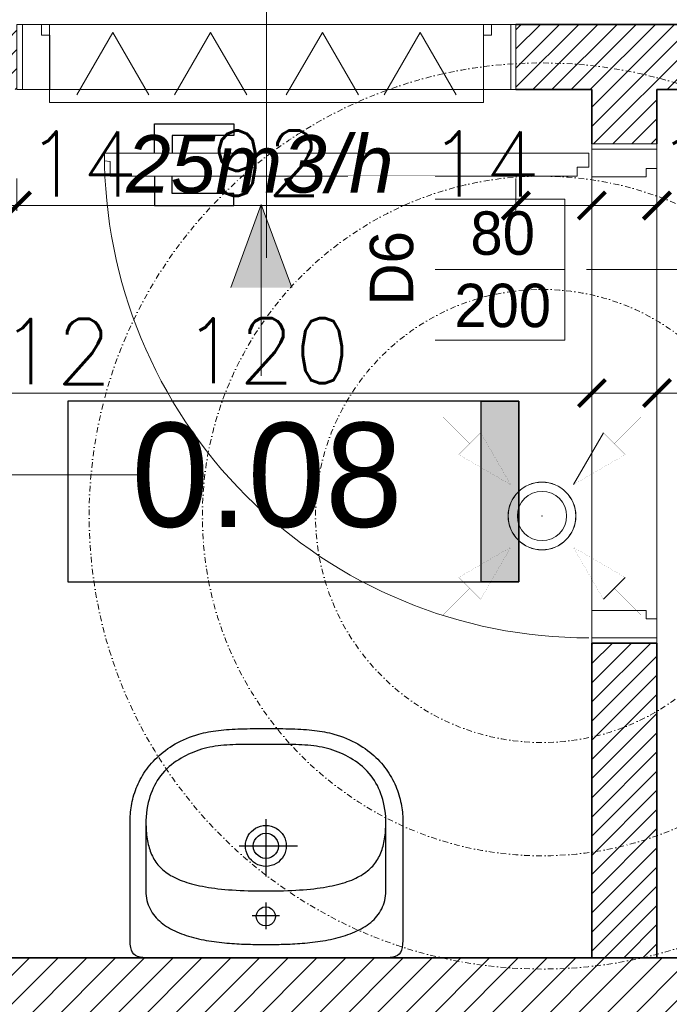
# Model space of a CAD drawing. Header units: millimetres. Extents: x -740 to 33545, y -26688 to 22494.
# Tile 167 of 256: x 11617 to 11737, y 10826 to 11007. Entities that reach past the tile are written whole.
import ezdxf
from ezdxf.lldxf.tags import DXFTag

# ---------------------------------------------------------------- set-up
doc = ezdxf.new("R2010")
doc.units = ezdxf.units.MM
doc.header["$MEASUREMENT"] = 0
doc.linetypes.add('DASHDOT', pattern=[1, 0.5, -0.25, 0, -0.25])
doc.layers.get('Defpoints').update_dxf_attribs({"color": 252})
doc.layers.add('## went NIEWID', color=51, linetype='DASHDOT', lineweight=15, plot=False)
for name, color, linetype, lineweight in [('_IS_EKO_opis', 7, 'Continuous', 18), ('_IS_EKO_Text_Konstrukcji', 7, 'Continuous', 15), ('_IS_EKO_transfer', 5, 'Continuous', 15), ('_IS_WYCIAG_TOALETY', 6, 'Continuous', 20), ('A_istniejące ściany', 252, 'Continuous', 35), ('A_l.przerywana', 252, 'ICAD_ISO03W100', 9), ('A_opisy', 252, 'Continuous', 15), ('A_projektowane sciany', 252, 'Continuous', 35), ('l.wypełnien', 252, 'Continuous', 5), ('szraf1', 252, 'Continuous', 5), ('wymiarowanie', 252, 'Continuous', 9)]:
    doc.layers.add(name, color=color, linetype=linetype, lineweight=lineweight)
for name, color, linetype in [('stolarka', 252, 'Continuous'), ('tabelki opis', 252, 'Continuous'), ('WYPOSAŻENIE', 252, 'Continuous')]:
    doc.layers.add(name, color=color, linetype=linetype)
doc.styles.add('styl2', font='simplex.shx')
tags = doc.linetypes.add('ICAD_ISO03W100', pattern=[30, 12, -18]).pattern_tags.tags
tags[6:7] = [DXFTag(74, 4), DXFTag(75, 0), DXFTag(340, '0'), DXFTag(46, 1.0), DXFTag(50, 0.0), DXFTag(44, 0.0), DXFTag(45, 0.0)]
tags[4:5] = [DXFTag(74, 4), DXFTag(75, 0), DXFTag(340, '0'), DXFTag(46, 1.0), DXFTag(50, 0.0), DXFTag(44, 0.0), DXFTag(45, 0.0)]
tags = doc.linetypes.add('SOLID', pattern=[10, 10, 0]).pattern_tags.tags
tags[6:7] = [DXFTag(74, 4), DXFTag(75, 0), DXFTag(340, '0'), DXFTag(46, 0.0), DXFTag(50, 0.0), DXFTag(44, 0.0), DXFTag(45, 0.0)]
tags[4:5] = [DXFTag(74, 4), DXFTag(75, 0), DXFTag(340, '0'), DXFTag(46, 0.0), DXFTag(50, 0.0), DXFTag(44, 0.0), DXFTag(45, 0.0)]
doc.dimstyles.new('Skala 1-50', dxfattribs={"dimtxt": 12, "dimasz": 5, "dimexe": 1, "dimexo": 1, "dimgap": 1.5, "dimtad": 1, "dimdec": 1, "dimrnd": 0.5, "dimtxsty": 'styl2', "dimblk": 'ARCHTICK', "dimcen": 5, "dimadec": 0, "dimazin": 0, "dimtfac": 1, "dimtdec": 1, "dimtmove": 1, "dimatfit": 3, "dimldrblk": 'ARCHTICK', "dimfxl": 0, "dimlwd": -1, "dimlwe": -1, "dimarcsym": 0})

# ---------------------------------------------------------------- blocks, each defined once
blk = doc.blocks.new('zw$1165')
at = {"layer": 'WYPOSAŻENIE', "color": 0}
for points in [[(25.14, 42.24), (24.52, 42.24), (23.91, 42.24), (23.31, 42.24), (22.72, 42.23), (22.13, 42.23), (21.56, 42.22), (20.99, 42.2), (20.44, 42.19), (19.89, 42.17), (19.35, 42.15), (18.82, 42.12), (18.3, 42.09), (17.78, 42.05), (17.28, 42.01), (16.78, 41.96), (16.3, 41.91), (15.82, 41.85), (15.35, 41.78), (14.89, 41.71), (14.43, 41.63), (13.99, 41.54), (13.55, 41.44), (13.12, 41.33), (12.7, 41.22), (12.7, 41.22), (12.09, 41.03), (11.51, 40.84), (10.93, 40.63), (10.38, 40.4), (9.84, 40.17), (9.32, 39.92), (8.81, 39.67), (8.32, 39.4), (7.85, 39.12), (7.39, 38.84), (6.95, 38.54), (6.52, 38.23), (6.11, 37.92), (5.72, 37.6), (5.34, 37.27), (4.97, 36.93), (4.62, 36.58), (4.28, 36.23), (3.96, 35.87), (3.65, 35.51), (3.36, 35.14), (3.08, 34.76), (2.81, 34.39), (2.56, 34), (2.32, 33.62), (2.09, 33.23), (1.88, 32.83), (1.67, 32.44), (1.48, 32.04), (1.31, 31.64), (1.14, 31.24), (0.99, 30.84), (0.85, 30.44), (0.72, 30.03), (0.6, 29.63), (0.49, 29.23), (0.4, 28.83), (0.31, 28.43), (0.24, 28.03), (0.17, 27.64), (0.12, 27.25), (0.08, 26.86), (0.04, 26.47), (0.02, 26.09), (0, 25.72), (0, 25.34), (0, 25.34), (0, 3.19), (0.03, 2.5), (0.11, 1.9), (0.25, 1.4), (0.44, 0.99), (0.7, 0.66), (1.01, 0.4), (1.39, 0.22), (1.82, 0.09), (2.33, 0.02), (2.89, 0), (25.14, 0), (47.39, 0), (47.96, 0.02), (48.46, 0.09), (48.9, 0.22), (49.28, 0.4), (49.59, 0.66), (49.84, 0.99), (50.04, 1.4), (50.18, 1.9), (50.26, 2.5), (50.29, 3.19), (50.29, 25.34), (50.28, 25.72), (50.27, 26.09), (50.24, 26.47), (50.21, 26.86), (50.17, 27.25), (50.11, 27.64), (50.05, 28.03), (49.98, 28.43), (49.89, 28.83), (49.79, 29.23), (49.69, 29.63), (49.57, 30.03), (49.44, 30.44), (49.3, 30.84), (49.15, 31.24), (48.98, 31.64), (48.8, 32.04), (48.61, 32.44), (48.41, 32.83), (48.2, 33.23), (47.97, 33.62), (47.73, 34), (47.48, 34.39), (47.21, 34.76), (46.93, 35.14), (46.63, 35.51), (46.33, 35.87), (46, 36.23), (45.67, 36.58), (45.32, 36.93), (44.95, 37.27), (44.57, 37.6), (44.17, 37.92), (43.76, 38.23), (43.34, 38.54), (42.9, 38.84), (42.44, 39.12), (41.96, 39.4), (41.48, 39.67), (40.97, 39.92), (40.45, 40.17), (39.91, 40.4), (39.35, 40.63), (38.78, 40.84), (38.19, 41.03), (37.59, 41.22), (37.59, 41.22), (37.16, 41.33), (36.74, 41.44), (36.3, 41.54), (35.85, 41.63), (35.4, 41.71), (34.94, 41.78), (34.47, 41.85), (33.99, 41.91), (33.5, 41.96), (33.01, 42.01), (32.5, 42.05), (31.99, 42.09), (31.47, 42.12), (30.94, 42.15), (30.4, 42.17), (29.85, 42.19), (29.3, 42.2), (28.73, 42.22), (28.15, 42.23), (27.57, 42.23), (26.98, 42.24), (26.38, 42.24), (25.76, 42.24), (25.14, 42.24), (25.14, 42.24)], [(25.25, 39.29), (25.78, 39.29), (26.31, 39.3), (26.86, 39.3), (27.41, 39.3), (27.96, 39.31), (28.52, 39.31), (29.08, 39.31), (29.65, 39.31), (30.21, 39.3), (30.77, 39.29), (31.33, 39.27), (31.89, 39.24), (32.45, 39.21), (32.99, 39.17), (33.53, 39.12), (34.07, 39.06), (34.59, 38.99), (35.1, 38.9), (35.61, 38.8), (36.12, 38.69), (36.61, 38.56), (37.11, 38.42), (37.6, 38.27), (38.08, 38.1), (38.56, 37.92), (39.04, 37.72), (39.51, 37.51), (39.97, 37.28), (40.43, 37.04), (40.88, 36.78), (41.33, 36.51), (41.77, 36.22), (42.21, 35.91), (42.64, 35.58), (43.06, 35.24), (43.92, 34.42), (44.3, 33.99), (44.65, 33.56), (44.97, 33.12), (45.27, 32.67), (45.54, 32.21), (45.8, 31.73), (46.03, 31.25), (46.24, 30.75), (46.44, 30.24), (46.62, 29.71), (46.79, 29.16), (46.94, 28.6), (47.09, 28.02), (47.2, 27.34), (47.29, 26.67), (47.35, 26), (47.38, 25.32), (47.38, 12.31), (47.36, 11.84), (47.32, 11.39), (47.25, 10.96), (47.17, 10.54), (47.06, 10.13), (46.93, 9.74), (46.77, 9.36), (46.6, 8.99), (46.41, 8.64), (46.2, 8.3), (45.97, 7.97), (45.73, 7.65), (45.47, 7.35), (45.19, 7.06), (44.89, 6.78), (44.58, 6.51), (44.26, 6.26), (43.92, 6.01), (43.57, 5.78), (43.21, 5.55), (42.83, 5.34), (42.45, 5.14), (42.05, 4.94), (41.64, 4.76), (41.23, 4.58), (40.81, 4.42), (40.37, 4.26), (39.93, 4.11), (39.49, 3.97), (39.04, 3.84), (38.58, 3.72), (38.12, 3.6), (37.65, 3.49), (37.18, 3.39), (36.71, 3.3), (36.23, 3.21), (35.76, 3.13), (35.28, 3.05), (34.8, 2.98), (34.33, 2.92), (33.85, 2.86), (33.38, 2.8), (32.91, 2.76), (32.44, 2.71), (31.97, 2.67), (31.51, 2.64), (31.06, 2.61), (30.61, 2.58), (30.16, 2.56), (29.73, 2.53), (29.3, 2.52), (28.88, 2.5), (28.46, 2.49), (28.06, 2.48), (27.67, 2.47), (27.28, 2.47), (26.91, 2.46), (26.55, 2.46), (26.21, 2.46), (25.87, 2.46), (25.55, 2.46), (25.25, 2.46), (25.25, 2.46), (24.94, 2.46), (24.63, 2.46), (24.29, 2.46), (23.95, 2.46), (23.59, 2.46), (23.22, 2.47), (22.83, 2.47), (22.44, 2.48), (22.04, 2.49), (21.62, 2.5), (21.2, 2.52), (20.77, 2.53), (20.34, 2.56), (19.89, 2.58), (19.44, 2.61), (18.99, 2.64), (18.53, 2.67), (18.06, 2.71), (17.59, 2.76), (17.12, 2.8), (16.65, 2.86), (16.17, 2.92), (15.69, 2.98), (15.22, 3.05), (14.74, 3.13), (14.26, 3.21), (13.79, 3.3), (13.32, 3.39), (12.85, 3.49), (12.38, 3.6), (11.92, 3.72), (11.46, 3.84), (11.01, 3.97), (10.56, 4.11), (10.13, 4.26), (9.69, 4.42), (9.27, 4.58), (8.85, 4.76), (8.45, 4.94), (8.05, 5.14), (7.67, 5.34), (7.29, 5.55), (6.93, 5.78), (6.58, 6.01), (6.24, 6.26), (5.92, 6.51), (5.61, 6.78), (5.31, 7.06), (5.03, 7.35), (4.77, 7.65), (4.52, 7.97), (4.3, 8.3), (4.09, 8.64), (3.9, 8.99), (3.72, 9.36), (3.57, 9.74), (3.44, 10.13), (3.33, 10.54), (3.25, 10.96), (3.18, 11.39), (3.14, 11.84), (3.12, 12.31), (3.12, 12.31), (3.12, 25.32), (3.15, 26), (3.21, 26.67), (3.29, 27.34), (3.41, 28.02), (3.56, 28.6), (3.71, 29.16), (3.88, 29.71), (4.06, 30.24), (4.26, 30.75), (4.47, 31.25), (4.7, 31.73), (4.96, 32.21), (5.23, 32.67), (5.53, 33.12), (5.85, 33.56), (6.2, 33.99), (6.57, 34.42), (7.43, 35.24), (7.86, 35.58), (8.29, 35.91), (8.73, 36.22), (9.17, 36.51), (9.62, 36.78), (10.07, 37.04), (10.53, 37.28), (10.99, 37.51), (11.46, 37.72), (11.94, 37.92), (12.42, 38.1), (12.9, 38.27), (13.39, 38.42), (13.88, 38.56), (14.38, 38.69), (14.89, 38.8), (15.4, 38.9), (15.91, 38.99), (16.43, 39.06), (16.96, 39.12), (17.51, 39.17), (18.05, 39.21), (18.61, 39.24), (19.16, 39.27), (19.73, 39.29), (20.29, 39.3), (20.85, 39.31), (21.42, 39.31), (21.98, 39.31), (22.54, 39.31), (23.09, 39.3), (23.64, 39.3), (24.19, 39.3), (24.72, 39.29), (25.25, 39.29)], [(25.26, 25.56), (25.26, 15)], [(25.25, 12.31), (24.4, 12.31), (23.58, 12.32), (22.77, 12.34), (21.99, 12.36), (21.22, 12.38), (20.48, 12.42), (19.75, 12.45), (19.05, 12.5), (18.36, 12.55), (17.7, 12.6), (17.05, 12.67), (16.42, 12.73), (15.81, 12.81), (15.22, 12.89), (14.64, 12.98), (14.09, 13.07), (13.55, 13.17), (13.03, 13.27), (12.52, 13.38), (12.03, 13.5), (11.56, 13.62), (11.1, 13.75), (10.66, 13.89), (10.24, 14.03), (9.83, 14.18), (9.43, 14.33), (9.05, 14.49), (8.69, 14.66), (8.34, 14.83), (8, 15.01), (7.68, 15.19), (7.37, 15.38), (7.07, 15.58), (6.79, 15.79), (6.52, 16), (6.26, 16.21), (6.01, 16.44), (5.78, 16.67), (5.56, 16.9), (5.35, 17.15), (5.15, 17.4), (4.96, 17.65), (4.79, 17.91), (4.62, 18.18), (4.46, 18.46), (4.32, 18.74), (4.18, 19.03), (4.06, 19.32), (3.94, 19.62), (3.83, 19.93), (3.73, 20.24), (3.64, 20.56), (3.56, 20.89), (3.48, 21.23), (3.42, 21.57), (3.36, 21.91), (3.31, 22.27), (3.26, 22.63), (3.22, 23), (3.19, 23.37), (3.17, 23.75), (3.15, 24.14), (3.13, 24.54), (3.13, 24.94), (3.12, 25.34)], [(25.26, 16.85), (25.77, 16.89), (26.26, 16.99), (26.72, 17.15), (27.16, 17.37), (27.56, 17.64), (27.92, 17.96), (28.24, 18.32), (28.51, 18.72), (28.73, 19.16), (28.89, 19.62), (28.99, 20.11), (29.03, 20.63), (28.99, 21.14), (28.89, 21.63), (28.73, 22.09), (28.51, 22.53), (28.24, 22.93), (27.92, 23.29), (27.56, 23.61), (27.16, 23.88), (26.72, 24.1), (26.26, 24.26), (25.77, 24.36), (25.26, 24.4), (24.75, 24.36), (24.26, 24.26), (23.79, 24.1), (23.36, 23.88), (22.95, 23.61), (22.59, 23.29), (22.27, 22.93), (22, 22.53), (21.78, 22.09), (21.62, 21.63), (21.52, 21.14), (21.49, 20.63), (21.52, 20.11), (21.62, 19.62), (21.78, 19.16), (22, 18.72), (22.27, 18.32), (22.59, 17.96), (22.95, 17.64), (23.36, 17.37), (23.79, 17.15), (24.26, 16.99), (24.75, 16.89), (25.26, 16.85)], [(47.38, 25.34), (47.37, 24.94), (47.37, 24.54), (47.35, 24.14), (47.33, 23.75), (47.31, 23.37), (47.28, 23), (47.24, 22.63), (47.19, 22.27), (47.14, 21.91), (47.08, 21.57), (47.02, 21.23), (46.94, 20.89), (46.86, 20.56), (46.77, 20.24), (46.67, 19.93), (46.56, 19.62), (46.44, 19.32), (46.32, 19.03), (46.18, 18.74), (46.04, 18.46), (45.88, 18.18), (45.71, 17.91), (45.54, 17.65), (45.35, 17.4), (45.15, 17.15), (44.94, 16.9), (44.72, 16.67), (44.49, 16.44), (44.24, 16.21), (43.98, 16), (43.71, 15.79), (43.43, 15.58), (43.13, 15.38), (42.82, 15.19), (42.5, 15.01), (42.16, 14.83), (41.81, 14.66), (41.45, 14.49), (41.07, 14.33), (40.67, 14.18), (40.26, 14.03), (39.84, 13.89), (39.4, 13.75), (38.94, 13.62), (38.47, 13.5), (37.98, 13.38), (37.47, 13.27), (36.95, 13.17), (36.41, 13.07), (35.85, 12.98), (35.28, 12.89), (34.69, 12.81), (34.08, 12.73), (33.45, 12.67), (32.8, 12.6), (32.14, 12.55), (31.45, 12.5), (30.75, 12.45), (30.02, 12.42), (29.28, 12.38), (28.51, 12.36), (27.73, 12.34), (26.92, 12.32), (26.1, 12.31), (25.25, 12.31)], [(25.26, 18.31), (25.79, 18.37), (26.27, 18.55), (26.7, 18.82), (27.06, 19.18), (27.33, 19.61), (27.51, 20.1), (27.57, 20.63), (27.51, 21.15), (27.33, 21.64), (27.06, 22.07), (26.7, 22.43), (26.27, 22.7), (25.79, 22.88), (25.26, 22.94), (24.73, 22.88), (24.24, 22.7), (23.81, 22.43), (23.45, 22.07), (23.18, 21.64), (23.01, 21.15), (22.94, 20.63), (22.94, 20.63), (23.01, 20.1), (23.18, 19.61), (23.45, 19.18), (23.81, 18.82), (24.24, 18.55), (24.73, 18.37), (25.26, 18.31), (25.26, 18.31)], [(30.17, 20.65), (19.42, 20.65)], [(25.26, 5.87), (25.81, 5.96), (26.3, 6.21), (26.68, 6.59), (26.93, 7.08), (27.02, 7.63), (26.93, 8.19), (26.68, 8.67), (26.3, 9.05), (25.81, 9.3), (25.26, 9.39), (24.7, 9.3), (24.22, 9.05), (23.84, 8.67), (23.59, 8.19), (23.5, 7.63), (23.59, 7.08), (23.84, 6.59), (24.22, 6.21), (24.7, 5.96), (25.26, 5.87)], [(25.25, 10.21), (25.25, 5.27)], [(22.71, 7.72), (27.8, 7.72)]]:
    blk.add_lwpolyline(points, dxfattribs=at)
blk = doc.blocks.new('_ArchTick')
at = {"color": 0, "linetype": 'ByBlock', "const_width": 0.15}
blk.add_lwpolyline([(-0.5, -0.5), (0.5, 0.5)], dxfattribs=at)
blk = doc.blocks.new('*D1420')
at = {"layer": 'Defpoints', "color": 0}
for p in [(11602.93, 10938.4), (11590.93, 10925.2), (11602.93, 10925.52)]:
    blk.add_point(p, dxfattribs=at)
at = {"layer": 'wymiarowanie', "color": 0}
for p, q in [((11590.93, 10933.4), (11590.93, 10939.4)), ((11602.93, 10933.4), (11602.93, 10939.4)), ((11590.93, 10938.4), (11602.93, 10938.4)), ((11602.93, 10938.4), (11633.39, 10938.4))]:
    blk.add_line(p, q, dxfattribs=at)
at = {"layer": 'wymiarowanie', "color": 0, "xscale": 5, "yscale": 5, "zscale": 5, "rotation": 180}
blk.add_blockref('_ArchTick', (11590.93, 10938.4), dxfattribs=at)
at = {"layer": 'wymiarowanie', "color": 0, "xscale": 5, "yscale": 5, "zscale": 5}
blk.add_blockref('_ArchTick', (11602.93, 10938.4), dxfattribs=at)
at = {"layer": 'wymiarowanie', "color": 0, "insert": (11624.13, 10946.05), "char_height": 12, "attachment_point": 5, "style": 'styl2'}
blk.add_mtext('12', dxfattribs=at)
blk = doc.blocks.new('*D1421')
at = {"layer": 'Defpoints', "color": 0}
for p in [(11722.93, 10938.4), (11722.93, 10928.19), (11602.93, 10925.52)]:
    blk.add_point(p, dxfattribs=at)
at = {"layer": 'wymiarowanie', "color": 0}
for p, q in [((11602.93, 10933.4), (11602.93, 10939.4)), ((11722.93, 10933.4), (11722.93, 10939.4)), ((11602.93, 10938.4), (11722.93, 10938.4))]:
    blk.add_line(p, q, dxfattribs=at)
at = {"layer": 'wymiarowanie', "color": 0, "xscale": 5, "yscale": 5, "zscale": 5, "rotation": 180}
blk.add_blockref('_ArchTick', (11602.93, 10938.4), dxfattribs=at)
at = {"layer": 'wymiarowanie', "color": 0, "xscale": 5, "yscale": 5, "zscale": 5}
blk.add_blockref('_ArchTick', (11722.93, 10938.4), dxfattribs=at)
at = {"layer": 'wymiarowanie', "color": 0, "insert": (11662.93, 10946.2), "char_height": 12, "attachment_point": 5, "style": 'styl2'}
blk.add_mtext('120', dxfattribs=at)
blk = doc.blocks.new('*D1422')
at = {"layer": 'Defpoints', "color": 0}
for p in [(11734.93, 10938.4), (11722.93, 10928.19), (11734.93, 10920.47)]:
    blk.add_point(p, dxfattribs=at)
at = {"layer": 'wymiarowanie', "color": 0}
for p, q in [((11722.93, 10933.4), (11722.93, 10939.4)), ((11734.93, 10933.4), (11734.93, 10939.4)), ((11722.93, 10938.4), (11734.93, 10938.4)), ((11734.93, 10938.4), (11765.39, 10938.4))]:
    blk.add_line(p, q, dxfattribs=at)
at = {"layer": 'wymiarowanie', "color": 0, "xscale": 5, "yscale": 5, "zscale": 5, "rotation": 180}
blk.add_blockref('_ArchTick', (11722.93, 10938.4), dxfattribs=at)
at = {"layer": 'wymiarowanie', "color": 0, "xscale": 5, "yscale": 5, "zscale": 5}
blk.add_blockref('_ArchTick', (11734.93, 10938.4), dxfattribs=at)
at = {"layer": 'wymiarowanie', "color": 0, "insert": (11756.13, 10946.05), "char_height": 12, "attachment_point": 5, "style": 'styl2'}
blk.add_mtext('12', dxfattribs=at)
blk = doc.blocks.new('*D1423')
at = {"layer": 'Defpoints', "color": 0}
for p in [(11839.15, 10938.4), (11734.93, 10920.47), (11839.15, 10919.32)]:
    blk.add_point(p, dxfattribs=at)
at = {"layer": 'wymiarowanie', "color": 0}
for p, q in [((11734.93, 10933.4), (11734.93, 10939.4)), ((11839.15, 10933.4), (11839.15, 10939.4)), ((11734.93, 10938.4), (11794.41, 10938.4)), ((11839.15, 10938.4), (11822.35, 10938.4))]:
    blk.add_line(p, q, dxfattribs=at)
at = {"layer": 'wymiarowanie', "color": 0, "xscale": 5, "yscale": 5, "zscale": 5, "rotation": 180}
blk.add_blockref('_ArchTick', (11734.93, 10938.4), dxfattribs=at)
at = {"layer": 'wymiarowanie', "color": 0, "xscale": 5, "yscale": 5, "zscale": 5}
blk.add_blockref('_ArchTick', (11839.15, 10938.4), dxfattribs=at)
at = {"layer": 'wymiarowanie', "color": 0, "insert": (11808.38, 10946.2), "char_height": 12, "attachment_point": 5, "style": 'styl2'}
blk.add_mtext('104', dxfattribs=at)
blk = doc.blocks.new('*D2680')
at = {"layer": 'Defpoints', "color": 0}
for p in [(11602.93, 10994.32), (11616.93, 10994.32), (11616.93, 10972.96)]:
    blk.add_point(p, dxfattribs=at)
at = {"layer": 'wymiarowanie', "color": 0}
for p, q in [((11602.93, 10977.96), (11602.93, 10971.96)), ((11616.93, 10977.96), (11616.93, 10971.96)), ((11602.93, 10972.96), (11616.93, 10972.96))]:
    blk.add_line(p, q, dxfattribs=at)
at = {"layer": 'wymiarowanie', "color": 0, "xscale": 5, "yscale": 5, "zscale": 5, "rotation": 180}
blk.add_blockref('_ArchTick', (11602.93, 10972.96), dxfattribs=at)
at = {"layer": 'wymiarowanie', "color": 0, "xscale": 5, "yscale": 5, "zscale": 5}
blk.add_blockref('_ArchTick', (11616.93, 10972.96), dxfattribs=at)
at = {"layer": 'wymiarowanie', "color": 0, "insert": (11628.83, 10980.61), "char_height": 12, "attachment_point": 5, "style": 'styl2'}
blk.add_mtext('14', dxfattribs=at)
blk = doc.blocks.new('*D2681')
at = {"layer": 'Defpoints', "color": 0}
for p in [(11616.93, 10994.32), (11708.93, 10994.32), (11708.93, 10972.96)]:
    blk.add_point(p, dxfattribs=at)
at = {"layer": 'wymiarowanie', "color": 0}
for p, q in [((11616.93, 10977.96), (11616.93, 10971.96)), ((11708.93, 10977.96), (11708.93, 10971.96)), ((11616.93, 10972.96), (11708.93, 10972.96))]:
    blk.add_line(p, q, dxfattribs=at)
at = {"layer": 'wymiarowanie', "color": 0, "xscale": 5, "yscale": 5, "zscale": 5, "rotation": 180}
blk.add_blockref('_ArchTick', (11616.93, 10972.96), dxfattribs=at)
at = {"layer": 'wymiarowanie', "color": 0, "xscale": 5, "yscale": 5, "zscale": 5}
blk.add_blockref('_ArchTick', (11708.93, 10972.96), dxfattribs=at)
at = {"layer": 'wymiarowanie', "color": 0, "insert": (11662.93, 10980.76), "char_height": 12, "attachment_point": 5, "style": 'styl2'}
blk.add_mtext('92', dxfattribs=at)
blk = doc.blocks.new('*D2682')
at = {"layer": 'Defpoints', "color": 0}
for p in [(11708.93, 10994.32), (11722.93, 10994.32), (11722.93, 10972.96)]:
    blk.add_point(p, dxfattribs=at)
at = {"layer": 'wymiarowanie', "color": 0}
for p, q in [((11708.93, 10977.96), (11708.93, 10971.96)), ((11722.93, 10977.96), (11722.93, 10971.96)), ((11708.93, 10972.96), (11722.93, 10972.96))]:
    blk.add_line(p, q, dxfattribs=at)
at = {"layer": 'wymiarowanie', "color": 0, "xscale": 5, "yscale": 5, "zscale": 5, "rotation": 180}
blk.add_blockref('_ArchTick', (11708.93, 10972.96), dxfattribs=at)
at = {"layer": 'wymiarowanie', "color": 0, "xscale": 5, "yscale": 5, "zscale": 5}
blk.add_blockref('_ArchTick', (11722.93, 10972.96), dxfattribs=at)
at = {"layer": 'wymiarowanie', "color": 0, "insert": (11703.1, 10980.61), "char_height": 12, "attachment_point": 5, "style": 'styl2'}
blk.add_mtext('14', dxfattribs=at)
blk = doc.blocks.new('*D2683')
at = {"layer": 'Defpoints', "color": 0}
for p in [(11722.93, 10994.32), (11734.93, 10994.32), (11734.93, 10972.96)]:
    blk.add_point(p, dxfattribs=at)
at = {"layer": 'wymiarowanie', "color": 0}
for p, q in [((11722.93, 10977.96), (11722.93, 10971.96)), ((11734.93, 10977.96), (11734.93, 10971.96)), ((11722.93, 10972.96), (11734.93, 10972.96))]:
    blk.add_line(p, q, dxfattribs=at)
at = {"layer": 'wymiarowanie', "color": 0, "xscale": 5, "yscale": 5, "zscale": 5, "rotation": 180}
blk.add_blockref('_ArchTick', (11722.93, 10972.96), dxfattribs=at)
at = {"layer": 'wymiarowanie', "color": 0, "xscale": 5, "yscale": 5, "zscale": 5}
blk.add_blockref('_ArchTick', (11734.93, 10972.96), dxfattribs=at)
at = {"layer": 'wymiarowanie', "color": 0, "insert": (11745.05, 10980.61), "char_height": 12, "attachment_point": 5, "style": 'styl2'}
blk.add_mtext('12', dxfattribs=at)
blk = doc.blocks.new('FILL_245')
at = {"color": 1, "linetype": 'Continuous', "const_width": 0.018}
blk.add_lwpolyline([(-42321.15, 289.36), (-42313.9, 301.91), (-42308.6, 296.6)], close=True, dxfattribs=at)
blk = doc.blocks.new('FILL_244')
at = {"color": 1, "linetype": 'Continuous', "const_width": 0.018}
blk.add_lwpolyline([(-42321.15, 274.23), (-42308.6, 266.98), (-42313.9, 261.68)], close=True, dxfattribs=at)
blk = doc.blocks.new('Wywiew_lazienki')
at = {"layer": '## went NIEWID'}
for radius in [40, 30, 20]:
    blk.add_circle((10620.466, 9724.025), radius, dxfattribs=at)
at = {"layer": '_IS_WYCIAG_TOALETY', "linetype": 'Continuous', "lineweight": 0}
for p, q in [((10625.883, 9731.381), (10623.233, 9726.792)), ((10625.883, 9716.668), (10627.822, 9718.607))]:
    blk.add_line(p, q, dxfattribs=at)
at = {"layer": '_IS_WYCIAG_TOALETY', "linetype": 'Continuous', "lineweight": 0, "const_width": 0.00658}
for points in [[(10611.711, 9732.779), (10614.079, 9730.411)], [(10629.22, 9732.779), (10626.853, 9730.411)], [(10615.049, 9731.381), (10613.109, 9729.442)], [(10615.049, 9731.381), (10613.109, 9729.442)], [(10617.698, 9726.792), (10615.049, 9731.381)], [(10617.698, 9726.792), (10615.049, 9731.381)], [(10625.883, 9731.381), (10627.822, 9729.442)], [(10625.883, 9731.381), (10627.822, 9729.442)], [(10613.109, 9729.442), (10617.698, 9726.792)], [(10627.822, 9729.442), (10623.233, 9726.792)], [(10617.698, 9726.792), (10617.698, 9726.792)], [(10623.233, 9726.792), (10623.233, 9726.792)], [(10617.698, 9721.257), (10613.109, 9718.607)], [(10617.698, 9721.257), (10613.109, 9718.607)], [(10615.049, 9716.668), (10617.698, 9721.257)], [(10617.698, 9721.257), (10617.698, 9721.257)], [(10623.233, 9721.257), (10627.822, 9718.607)], [(10623.233, 9721.257), (10627.822, 9718.607)], [(10623.233, 9721.257), (10623.233, 9721.257)], [(10625.883, 9716.668), (10623.233, 9721.257)], [(10613.109, 9718.607), (10615.049, 9716.668)], [(10613.109, 9718.607), (10615.049, 9716.668)], [(10611.711, 9715.27), (10614.079, 9717.638)], [(10629.22, 9715.27), (10626.853, 9717.638)]]:
    blk.add_lwpolyline(points, dxfattribs=at)
at = {"layer": '_IS_WYCIAG_TOALETY', "lineweight": 0}
for radius in [2.981, 2.176]:
    blk.add_circle((10620.466, 9724.025), radius, dxfattribs=at)
blk.add_point((10620.466, 9724.025), dxfattribs=at)
blk.add_point((10620.466, 9724.025), dxfattribs=at)
at = {"layer": '_IS_WYCIAG_TOALETY', "lineweight": 0, "extrusion": (0, 0, -1), "xscale": 0.3657600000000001, "yscale": 0.3657600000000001, "zscale": -0.3657600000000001}
for name in ['FILL_245', 'FILL_244']:
    blk.add_blockref(name, (4861.684, 9620.956), dxfattribs=at)

msp = doc.modelspace()

# ---------------------------------------------------------------- hatches: boundary and pattern name
at = {"layer": '_IS_EKO_opis'}
for points in [[(11656.33, 10957.85), (11661.97, 10957.85), (11661.97, 10973.15)], [(11661.97, 10957.85), (11667.6, 10957.85), (11661.97, 10973.15)]]:
    msp.add_hatch(color=256, dxfattribs=at).paths.add_polyline_path(points)
at = {"layer": 'l.wypełnien'}
h = msp.add_hatch(dxfattribs=at)
h.set_pattern_fill('ANSI31', color=256, scale=30, style=0)
h.paths.add_polyline_path([(11391.26, 10402.52), (11391.26, 10359.34), (11839.15, 10359.34), (11839.15, 9782.76), (11774.02, 9782.76), (11774.02, 9765.83), (11774.02, 9754.82), (11774.02, 9739.58), (11839.15, 9739.58), (11882.33, 9739.58), (11882.33, 10522.75), (11866.24, 10522.75), (11854.39, 10522.75), (11839.15, 10522.75), (11839.15, 10402.52), (11426.82, 10402.52), (11426.82, 10552.38), (11401.42, 10552.38), (11401.42, 10402.52)])
h.paths.add_polyline_path([(11391.26, 10834.32), (11391.26, 10791.99), (11401.42, 10791.99), (11401.42, 10654.38), (11426.82, 10654.38), (11426.82, 10791.99), (11839.15, 10791.99), (11839.15, 10677.69), (11854.39, 10677.69), (11866.24, 10677.69), (11882.33, 10677.69), (11882.33, 11331.32), (11882.33, 11374.5), (11799.42, 11374.5), (11799.42, 11331.32), (11839.15, 11331.32), (11839.15, 10994.32), (11839.15, 10834.32), (11699.45, 10834.32), (11685.18, 10834.32), (11640.68, 10834.32), (11401.42, 10834.32)])
h.paths.add_polyline_path([(11477.62, 10806.38), (11477.62, 10819.93), (11497.94, 10819.93), (11497.94, 10806.38)], flags=16)
h.paths.add_polyline_path([(11438.67, 10819.93), (11438.67, 10806.38), (11457.3, 10806.38), (11457.3, 10819.93)], flags=16)
h.paths.add_polyline_path([(11429.29, 9739.58), (11429.29, 9782.76), (11384.13, 9782.76), (11384.13, 9739.58)])
h.paths.add_polyline_path([(11624.02, 9739.58), (11624.02, 9782.76), (11579.29, 9782.76), (11579.29, 9739.58)])
h = msp.add_hatch(dxfattribs=at)
h.set_pattern_fill('ANSI31', color=256, scale=20, style=0)
h.paths.add_polyline_path([(11528.81, 11006.32), (11528.81, 10994.32), (11590.93, 10994.32), (11590.93, 10984.32), (11602.93, 10984.32), (11602.93, 10994.32), (11616.93, 10994.32), (11616.93, 11006.32), (11602.93, 11006.32), (11602.93, 11114.32), (11839.15, 11114.32), (11839.15, 11126.32), (11590.93, 11126.32), (11590.93, 11006.32)])
h.paths.add_polyline_path([(11391.26, 10994.32), (11391.26, 11006.32), (11404.81, 11006.32), (11404.81, 11331.32), (11416.81, 11331.32), (11416.81, 11006.32), (11426.81, 11006.32), (11426.81, 10994.32)])
h.paths.add_polyline_path([(11708.93, 10994.32), (11708.93, 11006.32), (11839.15, 11006.32), (11839.15, 10994.32), (11734.93, 10994.32), (11734.93, 10984.32), (11722.93, 10984.32), (11722.93, 10994.32)])
h.paths.add_polyline_path([(11289.26, 10994.32), (11289.26, 11006.32), (11169.43, 11006.32), (11169.43, 10994.32)])
h.paths.add_polyline_path([(11734.93, 10834.32), (11734.93, 10892.32), (11722.93, 10892.32), (11722.93, 10834.32)])
h.paths.add_polyline_path([(11602.93, 10834.32), (11602.93, 10882.32), (11590.93, 10882.32), (11590.93, 10834.32)])
at = {"layer": 'tabelki opis'}
msp.add_hatch(color=256, dxfattribs=at).paths.add_polyline_path([(11709.48, 10903.63), (11709.48, 10936.89), (11702.52, 10936.89), (11702.52, 10903.63)])

# ---------------------------------------------------------------- linework, layer by layer
at = {"color": 252, "lineweight": 9}
for points in [[(11732.95, 10978.27), (11732.95, 10979.79), (11734.93, 10979.79), (11734.93, 10983.32), (11722.93, 10983.32), (11722.93, 10978.27), (11732.95, 10978.27)], [(11732.95, 10898.32), (11732.95, 10896.81), (11734.93, 10896.81), (11734.93, 10893.27), (11722.93, 10893.27), (11722.93, 10898.32), (11732.95, 10898.32)]]:
    msp.add_lwpolyline(points, dxfattribs=at)
at = {"layer": '_IS_EKO_opis'}
for p, q in [((11661.97, 10973.15), (11656.33, 10957.85)), ((11661.97, 10941.55), (11661.97, 10973.15)), ((11661.97, 10973.15), (11667.6, 10957.85))]:
    msp.add_line(p, q, dxfattribs=at)
at = {"layer": '_IS_EKO_transfer', "color": 5, "lineweight": 15, "ltscale": 5}
for p, q in [((11627.94, 10993.36), (11634.59, 11004.88)), ((11641.25, 10993.36), (11634.59, 11004.88)), ((11645.97, 10993.36), (11652.63, 11004.88)), ((11659.28, 10993.36), (11652.63, 11004.88)), ((11666.57, 10993.36), (11673.23, 11004.88)), ((11679.88, 10993.36), (11673.23, 11004.88)), ((11684.61, 10993.36), (11691.26, 11004.88)), ((11697.91, 10993.36), (11691.26, 11004.88))]:
    msp.add_line(p, q, dxfattribs=at)
msp.add_lwpolyline([(11622.93, 10991.92), (11702.93, 10991.92), (11702.93, 11006.32), (11622.93, 11006.32)], close=True, dxfattribs=at)
at = {"layer": '_IS_WYCIAG_TOALETY'}
msp.add_circle((11713.73, 10915.74), 6.25, dxfattribs=at)
at = {"layer": 'A_istniejące ściany'}
for points in [[(11699.45, 10834.32), (11401.42, 10834.32)], [(11839.15, 10834.32), (11699.45, 10834.32)]]:
    msp.add_lwpolyline(points, dxfattribs=at)
at = {"layer": 'A_l.przerywana', "ltscale": 0.3}
for points in [[(11708.93, 10994.32), (11708.93, 11006.32), (11616.93, 11006.32), (11616.93, 10994.32)], [(11722.93, 10892.32), (11734.93, 10892.32), (11734.93, 10984.32), (11722.93, 10984.32)]]:
    msp.add_lwpolyline(points, close=True, dxfattribs=at)
at = {"layer": 'A_opisy'}
for p, q in [((11662.93, 10963.32), (11662.93, 11030.32)), ((11746.23, 10961.16), (11717.93, 10961.16)), ((11640.93, 10923.32), (11585.93, 10923.32))]:
    msp.add_line(p, q, dxfattribs=at)
at = {"layer": 'A_projektowane sciany'}
for p, q in [((11839.15, 11006.32), (11708.93, 11006.32)), ((11722.93, 10994.32), (11708.93, 10994.32)), ((11722.93, 10994.32), (11722.93, 10984.32)), ((11839.15, 10994.32), (11734.93, 10994.32)), ((11734.93, 10994.32), (11734.93, 10984.32)), ((11722.93, 10892.32), (11734.93, 10892.32)), ((11722.93, 10892.32), (11722.93, 10834.32)), ((11734.93, 10892.32), (11734.93, 10834.32))]:
    msp.add_line(p, q, dxfattribs=at)
at = {"layer": 'stolarka', "lineweight": 9}
for points in [[(11622.98, 11004.35), (11621.46, 11004.35), (11621.46, 11006.32), (11617.93, 11006.32), (11617.93, 10994.32), (11622.98, 10994.32), (11622.98, 11004.35)], [(11702.93, 11004.35), (11704.44, 11004.35), (11704.44, 11006.32), (11707.98, 11006.32), (11707.98, 10994.32), (11702.93, 10994.32), (11702.93, 11004.35)], [(11722.39, 10980.02), (11722.39, 10982.62), (11633.04, 10982.62), (11633.05, 10981.22), (11634.12, 10981.05), (11634.12, 10978.4), (11720.24, 10978.4), (11720.24, 10980.02), (11722.39, 10980.02)], [(11732.95, 10978.27), (11732.95, 10979.79), (11734.93, 10979.79), (11734.93, 10983.32), (11722.93, 10983.32), (11722.93, 10978.27), (11732.95, 10978.27)], [(11732.95, 10898.32), (11732.95, 10896.81), (11734.93, 10896.81), (11734.93, 10893.27), (11722.93, 10893.27), (11722.93, 10898.32), (11732.95, 10898.32)]]:
    msp.add_lwpolyline(points, dxfattribs=at)
at = {"layer": 'stolarka'}
for points in [[(11642.29, 10982.62), (11642.29, 10988.04), (11656.91, 10988.04), (11656.91, 10985.87), (11645.54, 10985.87), (11645.54, 10982.62)], [(11642.29, 10978.4), (11642.29, 10972.99), (11656.91, 10972.99), (11656.91, 10975.15), (11645.54, 10975.15), (11645.54, 10978.4)]]:
    msp.add_lwpolyline(points, dxfattribs=at)
at = {"layer": 'stolarka', "linetype": 'ICAD_ISO03W100', "lineweight": 13, "ltscale": 0.3}
msp.add_arc((11722.39, 10982.62), 89.35, 179.9469, 269.9997, dxfattribs=at)
at = {"layer": 'tabelki opis'}
msp.add_lwpolyline([(11709.48, 10936.89), (11626.32, 10936.89), (11626.32, 10903.63), (11709.48, 10903.63), (11709.48, 10936.89)], dxfattribs=at)
msp.add_lwpolyline([(11709.48, 10903.63), (11702.52, 10903.63), (11702.52, 10936.89), (11709.48, 10936.89)], close=True, dxfattribs=at)

# ---------------------------------------------------------------- block references
at = {"layer": 'szraf1', "xscale": -1}
msp.add_blockref('zw$1165', (11688.07, 10834.32), dxfattribs=at)

# ---------------------------------------------------------------- texts
at = {"layer": 'tabelki opis', "insert": (11638.05, 10932.94), "char_height": 19.2, "width": 56.7, "attachment_point": 1}
msp.add_mtext('{\\fCentury Gothic|b0|i0|c238|p34;0.08}', dxfattribs=at)

# ---------------------------------------------------------------- dimensions: what is measured, and where the dimension line sits
at = {"layer": 'wymiarowanie'}
for base, p1, p2, picture, middle in [((11616.93, 10972.96), (11602.93, 10994.32), (11616.93, 10994.32), '*D2680', (11628.83, 10972.96)), ((11602.93, 10938.4), (11590.93, 10925.2), (11602.93, 10925.52), '*D1420', (11624.13, 10938.4)), ((11734.93, 10938.4), (11722.93, 10928.19), (11734.93, 10920.47), '*D1422', (11756.13, 10938.4)), ((11839.15, 10938.4), (11734.93, 10920.47), (11839.15, 10919.32), '*D1423', (11808.38, 10938.4))]:
    dim = msp.add_linear_dim(base=base, p1=p1, p2=p2, dimstyle='Skala 1-50', dxfattribs=at)
    dim.commit()
    dim.dimension.update_dxf_attribs({"geometry": picture, "text_midpoint": middle, "dimtype": 160})
dim = msp.add_linear_dim(base=(11722.93, 10938.4), p1=(11602.93, 10925.52), p2=(11722.93, 10928.19), dimstyle='Skala 1-50', dxfattribs=at)
dim.commit()
dim.dimension.update_dxf_attribs({"geometry": '*D1421', "text_midpoint": (11662.93, 10946.2)})

# ---------------------------------------------------------------- next in the draw order: texts
at = {"layer": 'A_opisy', "ltscale": 0.3, "insert": (11704.93, 10961.16), "char_height": 8, "width": 26, "attachment_point": 5, "bg_fill": 2}
msp.add_mtext('\\pi3.10800;{\\fCentury Gothic|b0|i0|c238|p0;80}\\P{\\fCentury Gothic|b0|i0|c238|p0;200}', dxfattribs=at)

# ---------------------------------------------------------------- next in the draw order: linework, layer by layer
at = {"layer": 'A_opisy', "lineweight": 30, "ltscale": 0.3}
msp.add_lwpolyline([(11678.93, 10948.16), (11678.93, 10974.16), (11691.93, 10974.16), (11691.93, 10948.16)], close=True, dxfattribs=at)
at = {"layer": 'A_opisy', "ltscale": 0.3}
for points in [[(11691.93, 10974.16), (11717.93, 10974.16), (11717.93, 10961.16), (11691.93, 10961.16)], [(11691.93, 10961.16), (11717.93, 10961.16), (11717.93, 10948.16), (11691.93, 10948.16)]]:
    msp.add_lwpolyline(points, close=True, dxfattribs=at)

# ---------------------------------------------------------------- next in the draw order: dimensions: what is measured, and where the dimension line sits
at = {"layer": 'wymiarowanie'}
dim = msp.add_linear_dim(base=(11734.93, 10972.96), p1=(11722.93, 10994.32), p2=(11734.93, 10994.32), dimstyle='Skala 1-50', dxfattribs=at)
dim.commit()
dim.dimension.update_dxf_attribs({"geometry": '*D2683', "text_midpoint": (11745.05, 10972.96), "dimtype": 160})

# ---------------------------------------------------------------- next in the draw order: texts
at = {"layer": 'A_opisy', "ltscale": 0.3, "insert": (11686.04, 10961.41), "char_height": 8, "width": 26, "attachment_point": 5, "rotation": 90, "bg_fill": 2}
msp.add_mtext('{\\fCentury Gothic|b0|i0|c238|p0;D6}', dxfattribs=at)

# ---------------------------------------------------------------- next in the draw order: block references
at = {"xscale": 2.0875, "yscale": 2.0875, "zscale": 2.0875}
msp.add_blockref('Wywiew_lazienki', (-10456.49, -9383.16), dxfattribs=at)

# ---------------------------------------------------------------- next in the draw order: texts
at = {"layer": '_IS_EKO_Text_Konstrukcji', "linetype": 'SOLID', "lineweight": 15, "insert": (11661.72, 10985.93), "char_height": 10.584, "attachment_point": 2}
msp.add_mtext('{\\fArial|b0|i1|c238|p34;25m3/h}', dxfattribs=at)

# ---------------------------------------------------------------- next in the draw order: dimensions: what is measured, and where the dimension line sits
at = {"layer": 'wymiarowanie'}
dim = msp.add_linear_dim(base=(11708.93, 10972.96), p1=(11616.93, 10994.32), p2=(11708.93, 10994.32), dimstyle='Skala 1-50', dxfattribs=at)
dim.commit()
dim.dimension.update_dxf_attribs({"geometry": '*D2681', "text_midpoint": (11662.93, 10980.76)})
dim = msp.add_linear_dim(base=(11722.93, 10972.96), p1=(11708.93, 10994.32), p2=(11722.93, 10994.32), dimstyle='Skala 1-50', dxfattribs=at)
dim.commit()
dim.dimension.update_dxf_attribs({"geometry": '*D2682', "text_midpoint": (11703.1, 10972.96), "dimtype": 160})

doc.saveas('drawing.dxf')
